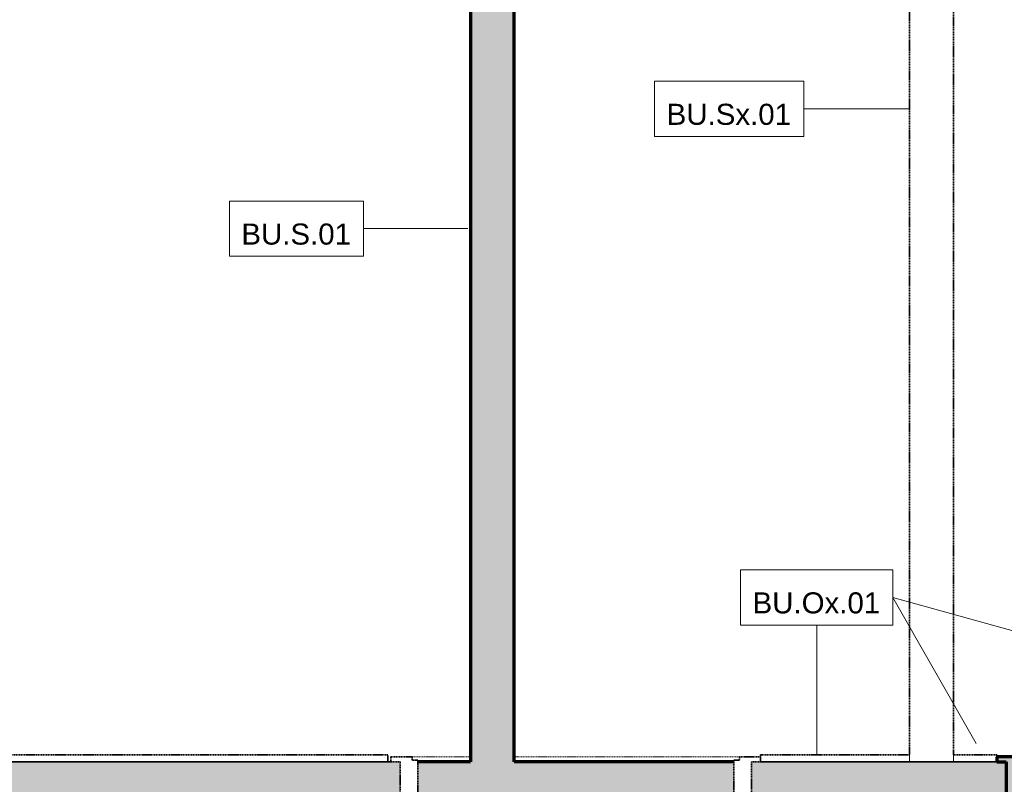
# Model space of a CAD drawing. Header units: centimetres. Extents: x -916 to 180, y 2044 to 2775.
# Tile 5 of 8: x -525 to -244, y 2340 to 2557. Entities that reach past the tile are written whole.
import ezdxf

# ---------------------------------------------------------------- set-up
doc = ezdxf.new("R2010")
doc.units = ezdxf.units.CM
doc.linetypes.add('Wyburzony', pattern=[0.48, 0.32, -0.16])
for name, color, linetype, lineweight in [('_Przerywana-1', 241, 'Wyburzony', 18), ('_Przerywana-2', 7, 'Continuous', 50), ('Drzwi-1', 21, 'Wyburzony', 35), ('Drzwi-2', 241, 'Wyburzony', 18), ('Drzwi-4', 7, 'Continuous', 50), ('Drzwi-5', 10, 'Continuous', 70), ('Krawędzie wspólne-2', 241, 'Wyburzony', 18), ('Oznaczenia wielu kategorii', 50, 'Continuous', 9), ('Oznaczenia wielu kategorii-1', 7, 'Continuous', 9), ('Wzór cięcia-1', 254, 'Continuous', 18), ('Wzór cięcia-2', 7, 'Continuous', 18), ('Ściany-1', 55, 'Continuous', 35), ('Ściany-2', 21, 'Wyburzony', 35), ('Ściany-3', 10, 'Continuous', 70)]:
    doc.layers.add(name, color=color, linetype=linetype, lineweight=lineweight)
doc.styles.add('Arial_1', font='arial.ttf', dxfattribs={"height": 6})

# ---------------------------------------------------------------- blocks, each defined once
blk = doc.blocks.new('_TD_drzwi - _TD_drzwi DE-919484-Stan_istniejący _ zmiany bud_')
at = {"layer": '_Przerywana-1'}
for p, q in [((-46.6, 7.65), (-30, 7.65)), ((-17.5, 7.65), (46.6, 7.65)), ((46.6, -7.65), (-46.6, -7.65))]:
    blk.add_line(p, q, dxfattribs=at)
at = {"layer": 'Drzwi-1'}
for p, q in [((-46.6, 7.65), (-52.6, 7.65)), ((-52.6, 7.65), (-52.6, 6.25)), ((-52.6, 6.25), (-50, 6.25)), ((-50, 6.25), (-50, -6.25)), ((-46.6, 6.65), (-46.6, 7.65)), ((-45, 6.65), (-46.6, 6.65)), ((-45, -3.45), (-45, 6.65)), ((46.6, 6.65), (45, 6.65)), ((45, 6.65), (45, -3.45)), ((52.6, 7.65), (46.6, 7.65)), ((46.6, 7.65), (46.6, 6.65)), ((50, 6.25), (52.6, 6.25)), ((50, -6.25), (50, 6.25)), ((52.6, 6.25), (52.6, 7.65)), ((-46.6, -7.65), (-46.6, -3.45)), ((-46.6, -3.45), (-45, -3.45)), ((45, -3.45), (46.6, -3.45)), ((46.6, -3.45), (46.6, -7.65)), ((-50, -6.25), (-52.6, -6.25)), ((-52.6, -6.25), (-52.6, -7.65)), ((-52.6, -7.65), (-46.6, -7.65)), ((46.6, -7.65), (52.6, -7.65)), ((52.6, -6.25), (50, -6.25)), ((52.6, -7.65), (52.6, -6.25))]:
    blk.add_line(p, q, dxfattribs=at)
at = {"layer": 'Drzwi-2'}
blk.add_line((-46.6, -7.65), (-46.6, -100.85), dxfattribs=at)
blk.add_arc((-46.6, -7.65), 93.2, 270, 360, dxfattribs=at)
blk = doc.blocks.new('_TD_drzwi - _TD_drzwi DE-919486-Stan_istniejący _ zmiany bud_')
at = {"layer": '_Przerywana-1'}
for p, q in [((46.6, 7.65), (-46.6, 7.65)), ((-46.6, -7.65), (46.6, -7.65))]:
    blk.add_line(p, q, dxfattribs=at)
at = {"layer": 'Drzwi-1'}
for p, q in [((-52.6, 7.65), (-46.6, 7.65)), ((-52.6, 6.25), (-52.6, 7.65)), ((-50, 6.25), (-52.6, 6.25)), ((-50, -6.25), (-50, 6.25)), ((-46.6, 7.65), (-46.6, 3.45)), ((46.6, 7.65), (52.6, 7.65)), ((46.6, 3.45), (46.6, 7.65)), ((50, 6.25), (50, -6.25)), ((52.6, 6.25), (50, 6.25)), ((52.6, 7.65), (52.6, 6.25)), ((-46.6, 3.45), (-45, 3.45)), ((-45, 3.45), (-45, -6.65)), ((45, 3.45), (46.6, 3.45)), ((45, -6.65), (45, 3.45)), ((-52.6, -7.65), (-52.6, -6.25)), ((-52.6, -6.25), (-50, -6.25)), ((-46.6, -7.65), (-52.6, -7.65)), ((-46.6, -6.65), (-46.6, -7.65)), ((-45, -6.65), (-46.6, -6.65)), ((46.6, -6.65), (45, -6.65)), ((46.6, -7.65), (46.6, -6.65)), ((52.6, -7.65), (46.6, -7.65)), ((50, -6.25), (52.6, -6.25)), ((52.6, -6.25), (52.6, -7.65))]:
    blk.add_line(p, q, dxfattribs=at)
at = {"layer": 'Drzwi-2'}
blk.add_line((-46.6, 7.65), (-46.6, 100.85), dxfattribs=at)
blk.add_arc((-46.6, 7.65), 93.2, 0, 90, dxfattribs=at)
blk = doc.blocks.new('_TD_drzwi - _TD_drzwi-919487-Stan_istniejący _ zmiany bud_')
at = {"layer": 'Drzwi-4'}
h = blk.add_hatch(color=256, dxfattribs=at)
h.paths.add_polyline_path([(52.6, -7.65), (52.6, -6.25), (50, -6.25), (50, 6.25), (52.6, 6.25), (52.6, 7.65), (46.6, 7.65), (46.6, 6.65), (45, 6.65), (45, -3.45), (46.6, -3.45), (46.6, -7.65), (50, -7.65)])
h.paths.add_polyline_path([(-46.6, -7.65), (-46.6, -3.45), (-45, -3.45), (-45, 6.65), (-46.6, 6.65), (-46.6, 7.65), (-52.6, 7.65), (-52.6, 6.25), (-50, 6.25), (-50, -6.25), (-52.6, -6.25), (-52.6, -7.65), (-50, -7.65)])
at = {"layer": '_Przerywana-2'}
for p, q in [((-46.6, 7.65), (46.6, 7.65)), ((46.6, -7.65), (-46.6, -7.65))]:
    blk.add_line(p, q, dxfattribs=at)
at = {"layer": 'Drzwi-4'}
blk.add_line((-46.6, -7.65), (-46.6, -100.85), dxfattribs=at)
blk.add_arc((-46.6, -7.65), 93.2, 270, 360, dxfattribs=at)
at = {"layer": 'Drzwi-5'}
for p, q in [((-46.6, 7.65), (-52.6, 7.65)), ((-52.6, 7.65), (-52.6, 6.25)), ((-52.6, 6.25), (-50, 6.25)), ((-50, 6.25), (-50, -6.25)), ((-46.6, 6.65), (-46.6, 7.65)), ((-45, 6.65), (-46.6, 6.65)), ((-45, -3.45), (-45, 6.65)), ((46.6, 6.65), (45, 6.65)), ((45, 6.65), (45, -3.45)), ((52.6, 7.65), (46.6, 7.65)), ((46.6, 7.65), (46.6, 6.65)), ((50, 6.25), (52.6, 6.25)), ((50, -6.25), (50, 6.25)), ((52.6, 6.25), (52.6, 7.65)), ((-46.6, -7.65), (-46.6, -3.45)), ((-46.6, -3.45), (-45, -3.45)), ((45, -3.45), (46.6, -3.45)), ((46.6, -3.45), (46.6, -7.65)), ((-50, -6.25), (-52.6, -6.25)), ((-52.6, -6.25), (-52.6, -7.65)), ((-52.6, -7.65), (-46.6, -7.65)), ((46.6, -7.65), (52.6, -7.65)), ((52.6, -6.25), (50, -6.25)), ((52.6, -7.65), (52.6, -6.25))]:
    blk.add_line(p, q, dxfattribs=at)

msp = doc.modelspace()

# ---------------------------------------------------------------- hatches: boundary and pattern name
at = {"layer": 'Wzór cięcia-1'}
h = msp.add_hatch(color=256, dxfattribs=at)
h.paths.add_polyline_path([(-59.22, 2333.58), (-59.22, 2346.08), (-143.72, 2346.08), (-143.72, 2333.58), (-121.54, 2333.58)])
h.paths.add_polyline_path([(-243.72, 2333.58), (-243.72, 2346.08), (-316.22, 2346.08), (-316.22, 2333.58), (-246.32, 2333.58)])
h.paths.add_polyline_path([(-418.82, 2333.58), (-416.22, 2333.58), (-416.22, 2346.08), (-687.32, 2346.08), (-687.32, 2333.58), (-684.72, 2333.58)])
h.paths.add_polyline_path([(-799.28, 2333.58), (-779.32, 2333.58), (-779.32, 2346.08), (-803.54, 2346.08), (-804.18, 2333.58)])
at = {"layer": 'Wzór cięcia-2'}
for points in [[(-383.72, 2346.08), (-383.72, 2682.08), (-396.22, 2682.08), (-396.22, 2346.08)], [(-321.22, 2333.58), (-319.62, 2333.58), (-319.62, 2336.38), (-321.22, 2336.38), (-321.22, 2346.08), (-411.22, 2346.08), (-411.22, 2336.38), (-412.82, 2336.38), (-412.82, 2333.58), (-383.72, 2333.58)]]:
    msp.add_hatch(color=256, dxfattribs=at).paths.add_polyline_path(points)

# ---------------------------------------------------------------- linework, layer by layer
at = {"layer": 'Krawędzie wspólne-2'}
for p, q in [((-271.22, 2348.08), (-271.22, 2346.08)), ((-271.22, 2346.08), (-271.22, 2348.08)), ((-258.72, 2346.08), (-258.72, 2348.08)), ((-258.72, 2348.08), (-258.72, 2346.08))]:
    msp.add_line(p, q, dxfattribs=at)
at = {"layer": 'Oznaczenia wielu kategorii'}
for p, q in [((-271.37, 2531.96), (-301.3, 2531.96)), ((-396.99, 2497.87), (-426.62, 2497.87)), ((-115.13, 2348.2), (-275.96, 2392.86)), ((-252.19, 2351.23), (-275.96, 2392.86)), ((-297.62, 2348.2), (-297.62, 2385))]:
    msp.add_line(p, q, dxfattribs=at)
at = {"layer": 'Oznaczenia wielu kategorii', "flags": 128}
for points in [[(-343.81, 2539.82), (-301.3, 2539.82), (-301.3, 2524.1), (-343.81, 2524.1)], [(-464.78, 2505.73), (-426.62, 2505.73), (-426.62, 2490.01), (-464.78, 2490.01)], [(-319.28, 2400.72), (-275.96, 2400.72), (-275.96, 2385), (-319.28, 2385)]]:
    msp.add_lwpolyline(points, close=True, dxfattribs=at)
at = {"layer": 'Ściany-1'}
for p, q in [((-418.82, 2346.08), (-684.72, 2346.08)), ((-246.32, 2346.08), (-313.62, 2346.08))]:
    msp.add_line(p, q, dxfattribs=at)
at = {"layer": 'Ściany-2'}
for p, q in [((-271.22, 2682.08), (-271.22, 2348.08)), ((-258.72, 2348.08), (-258.72, 2682.08)), ((-419.72, 2348.08), (-684.72, 2348.08)), ((-419.72, 2346.08), (-419.72, 2348.08)), ((-271.22, 2348.08), (-313.62, 2348.08)), ((-313.62, 2348.08), (-313.62, 2347.48)), ((-246.32, 2348.08), (-258.72, 2348.08)), ((-246.32, 2347.48), (-246.32, 2348.08)), ((-684.72, 2346.08), (-419.72, 2346.08)), ((-313.62, 2346.08), (-246.32, 2346.08))]:
    msp.add_line(p, q, dxfattribs=at)
at = {"layer": 'Ściany-3'}
for p, q in [((-396.22, 2682.08), (-396.22, 2346.08)), ((-383.72, 2346.08), (-383.72, 2682.08)), ((-396.22, 2346.08), (-411.22, 2346.08)), ((-321.22, 2346.08), (-383.72, 2346.08))]:
    msp.add_line(p, q, dxfattribs=at)

# ---------------------------------------------------------------- block references
at = {"layer": '_Przerywana-1'}
for name, p in [('_TD_drzwi - _TD_drzwi DE-919486-Stan_istniejący _ zmiany bud_', (-193.72, 2339.83)), ('_TD_drzwi - _TD_drzwi DE-919484-Stan_istniejący _ zmiany bud_', (-366.22, 2339.83))]:
    msp.add_blockref(name, p, dxfattribs=at)
at = {"layer": '_Przerywana-2'}
msp.add_blockref('_TD_drzwi - _TD_drzwi-919487-Stan_istniejący _ zmiany bud_', (-193.72, 2339.83), dxfattribs=at)

# ---------------------------------------------------------------- texts
at = {"layer": 'Oznaczenia wielu kategorii-1', "char_height": 6, "attachment_point": 5, "line_spacing_factor": 0.936439, "style": 'Arial_1'}
for s, insert, width in [('\\pxqc,t5,10,15,20,25,30,35,40,45,50,55,60,65,70,75,80,85,90,95,100,105,110,115,120,125,130,135,140,145,150,155,160;{BU.Sx.01}', (-322.64, 2530.38), 36.51), ('\\pxqc,t5,10,15,20,25,30,35,40,45,50,55,60,65,70,75,80,85,90,95,100,105,110,115,120,125,130,135,140,145,150,155,160;{BU.S.01}', (-445.81, 2496.28), 32.16), ('\\pxqc,t5,10,15,20,25,30,35,40,45,50,55,60,65,70,75,80,85,90,95,100,105,110,115,120,125,130,135,140,145,150,155,160;{BU.Ox.01}', (-297.72, 2391.27), 37.32)]:
    msp.add_mtext(s, dxfattribs=dict(at, insert=insert, width=width))

doc.saveas('drawing.dxf')
